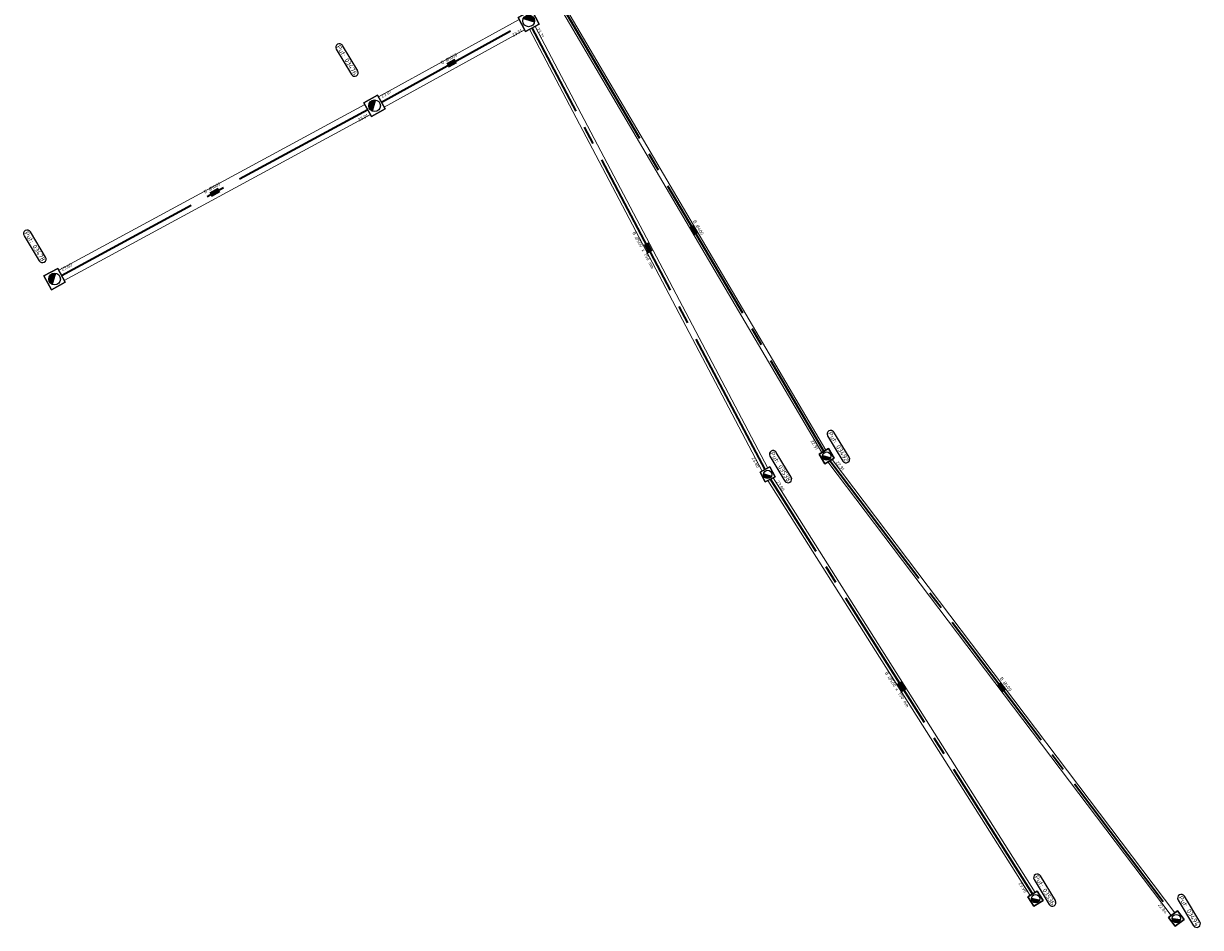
# Model space of a CAD drawing. Header units: metres. Extents: x 197490 to 198104, y 355255 to 355487.
# Tile 1 of 3: x 197490 to 197618, y 355255 to 355353. Entities that reach past the tile are written whole.
import ezdxf

# ---------------------------------------------------------------- set-up
doc = ezdxf.new("R2010")
doc.units = ezdxf.units.M
doc.linetypes.add('RI-GWA_BETON', pattern=[22, 16, -2, 2, -2])
for name, color, linetype, lineweight in [('B-OI-RI-GWA_RIOOLPUT-T25', 251, 'Continuous', 25), ('B-OI-RI-GWA_TRANSPORTLEIDING-T25', 251, 'Continuous', 25), ('N-OI-RI-GWA-S', 251, 'Continuous', 25), ('N-OI-RI-GWA_TRANSPORTLEIDING_BETON-G', 251, 'RI-GWA_BETON', 35)]:
    doc.layers.add(name, color=color, linetype=linetype, lineweight=lineweight)
doc.styles.add('NLCS-ISO', font='NLCS-ISO.ttf')
doc.styles.get("Standard").update_dxf_attribs({"font": 'arial.ttf'})
doc.dimstyles.new('NLCS_1-500', dxfattribs={"dimscale": 0.5, "dimtxt": 2.5, "dimasz": 2.5, "dimexe": 1.25, "dimexo": 0.625, "dimtad": 1, "dimtxsty": 'Standard', "dimblk": 'OBLIQUE', "dimcen": 0, "dimse1": 1, "dimse2": 1, "dimadec": 0, "dimazin": 0, "dimtfac": 1, "dimtmove": 0, "dimatfit": 3, "dimfxl": 1, "dimarcsym": 0})

# ---------------------------------------------------------------- blocks, each defined once
blk = doc.blocks.new('SRI-PUT_GWA')
blk.add_hatch(color=256).paths.add_polyline_path([(0.212, 0.212, 0.664858), (-0.3, 0.003), (-0.3, -0.003, 0.196534), (-0.212, -0.212)])
blk.add_lwpolyline([(-0.4, 0.4), (0.4, 0.4), (0.4, -0.4), (-0.4, -0.4)], close=True)
at = {"lineweight": -3}
blk.add_lwpolyline([(0.4, -0.4), (0.4, 0.4), (-0.4, 0.4), (-0.4, -0.4)], close=True, dxfattribs=at)
blk.add_circle((0, 0), 0.3, dxfattribs=at)
blk = doc.blocks.new('_Oblique')
at = {"color": 0, "linetype": 'ByBlock', "lineweight": -2}
blk.add_line((-0.5, -0.5), (0.5, 0.5), dxfattribs=at)

msp = doc.modelspace()

# ---------------------------------------------------------------- linework, layer by layer
at = {"layer": 'B-OI-RI-GWA_RIOOLPUT-T25', "linetype": 'Continuous', "lineweight": 25}
for p, q in [((197523.7, 355350.2, 24.29), (197525.35, 355347.46, 24.29)), ((197523.83, 355350.75, 24.29), (197523.83, 355350.75, 24.29)), ((197526.04, 355347.88, 24.29), (197524.38, 355350.62, 24.29)), ((197525.9, 355347.33, 24.29), (197525.9, 355347.33, 24.29)), ((197489.81, 355329.97, 24.88), (197491.46, 355327.23, 24.88)), ((197489.94, 355330.52, 24.88), (197489.94, 355330.52, 24.88)), ((197492.15, 355327.64, 24.88), (197490.49, 355330.38, 24.88)), ((197492.01, 355327.09, 24.88), (197492.01, 355327.1, 24.88)), ((197577.07, 355308.24, 23.52), (197578.72, 355305.5, 23.52)), ((197577.2, 355308.79, 23.52), (197577.2, 355308.79, 23.52)), ((197579.41, 355305.91, 23.52), (197577.75, 355308.65, 23.52)), ((197570.93, 355306.59, 24.78), (197570.93, 355306.59, 24.78)), ((197573.11, 355303.76, 24.78), (197571.48, 355306.45, 24.78)), ((197570.8, 355306.04, 24.78), (197572.42, 355303.34, 24.78)), ((197579.27, 355305.36, 23.52), (197579.27, 355305.36, 23.52)), ((197572.97, 355303.21, 24.78), (197572.97, 355303.21, 24.78)), ((197599.63, 355260.62, 24.88), (197599.63, 355260.62, 24.88)), ((197601.81, 355257.79, 24.88), (197600.18, 355260.48, 24.88)), ((197599.49, 355260.07, 24.88), (197601.12, 355257.37, 24.88)), ((197615.13, 355257.85, 23.45), (197616.81, 355255.07, 23.45)), ((197615.26, 355258.4, 23.45), (197615.26, 355258.4, 23.45)), ((197617.5, 355255.48, 23.45), (197615.81, 355258.27, 23.45)), ((197601.67, 355257.24, 24.88), (197601.67, 355257.24, 24.88)), ((197617.36, 355254.93, 23.45), (197617.36, 355254.93, 23.45))]:
    msp.add_line(p, q, dxfattribs=at)
for centre, start, end in [((197524.04, 355350.41, 24.29), 121.1527, 211.1527), ((197524.04, 355350.41, 24.29), 31.1527, 121.1527), ((197525.69, 355347.67, 24.29), 211.1527, 301.1527), ((197525.69, 355347.67, 24.29), 301.1527, 31.1527), ((197490.15, 355330.18, 24.88), 31.1527, 121.1527), ((197490.15, 355330.18, 24.88), 121.1527, 211.1527), ((197491.8, 355327.44, 24.88), 211.1527, 301.1527), ((197491.8, 355327.44, 24.88), 301.1527, 31.1527), ((197577.41, 355308.44, 23.52), 31.1527, 121.1527), ((197577.41, 355308.44, 23.52), 121.1527, 211.1527), ((197571.14, 355306.25, 24.78), 121.1527, 211.1527), ((197571.14, 355306.25, 24.78), 31.1527, 121.1527), ((197579.07, 355305.71, 23.52), 211.1527, 301.1527), ((197579.07, 355305.71, 23.52), 301.1527, 31.1527), ((197572.77, 355303.55, 24.78), 301.1527, 31.1527), ((197572.77, 355303.55, 24.78), 211.1527, 301.1527), ((197599.83, 355260.28, 24.88), 121.1527, 211.1527), ((197599.83, 355260.28, 24.88), 31.1527, 121.1527), ((197601.46, 355257.58, 24.88), 301.1527, 31.1527), ((197615.47, 355258.06, 23.45), 121.1527, 211.1527), ((197615.47, 355258.06, 23.45), 31.1527, 121.1527), ((197601.46, 355257.58, 24.88), 211.1527, 301.1527), ((197617.15, 355255.28, 23.45), 301.1527, 31.1527), ((197617.15, 355255.28, 23.45), 211.1527, 301.1527)]:
    msp.add_arc(centre, 0.4, start, end, dxfattribs=at)
at = {"layer": 'N-OI-RI-GWA_TRANSPORTLEIDING_BETON-G', "linetype": 'Continuous', "lineweight": 13}
for p, q in [((197548.32, 355354.23), (197576.44, 355306.43)), ((197548.76, 355354.49), (197576.88, 355306.69)), ((197528.31, 355345.03), (197543.56, 355353.43)), ((197528.92, 355343.93), (197544.14, 355352.32)), ((197569.97, 355304.42), (197544.7, 355352.38)), ((197570.56, 355304.73), (197545.29, 355352.69)), ((197493.57, 355326.21), (197526.82, 355344.21)), ((197494.17, 355325.11), (197527.42, 355343.12)), ((197577.1, 355305.43), (197614.37, 355256.16)), ((197577.55, 355305.69), (197614.78, 355256.47)), ((197599.61, 355258.68), (197571.16, 355303.69)), ((197599.05, 355258.33), (197570.57, 355303.38))]:
    msp.add_line(p, q, dxfattribs=at)
at = {"layer": 'N-OI-RI-GWA_TRANSPORTLEIDING_BETON-G', "linetype": 'RI-GWA_BETON', "lineweight": 35}
for points in [[(197548.54, 355354.36), (197576.66, 355306.56)], [(197528.61, 355344.48), (197543.85, 355352.87)], [(197570.27, 355304.58), (197544.99, 355352.53)], [(197493.87, 355325.66), (197527.12, 355343.67)], [(197577.32, 355305.56), (197614.57, 355256.31)], [(197599.33, 355258.51), (197570.87, 355303.54)]]:
    msp.add_lwpolyline(points, dxfattribs=at)

# ---------------------------------------------------------------- block references
at = {"layer": 'N-OI-RI-GWA-S', "linetype": 'Continuous', "lineweight": 13}
for p, xscale, yscale, zscale, rotation in [((197544.6, 355353.29, 24.79), 2.124911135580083, 2.124911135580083, 1.98, 297.7902332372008), ((197527.87, 355344.07, 24.29), 2.124911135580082, 2.124911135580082, 1.475000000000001, 28.85062035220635), ((197493.12, 355325.26, 24.88), 2.124911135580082, 2.124911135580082, 1.475000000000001, 28.43559730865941), ((197576.96, 355306.04, 23.52), 1.499937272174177, 1.499937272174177, 0.8049999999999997, 120.4611036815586), ((197570.55, 355304.05, 24.78), 1.499937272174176, 1.499937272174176, 1.18, 117.7902332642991), ((197599.65, 355258, 24.88), 1.499937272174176, 1.499937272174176, 1.18, 122.2943659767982), ((197614.93, 355255.84, 23.45), 1.499937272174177, 1.499937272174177, 0.8049999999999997, 127.1038161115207)]:
    msp.add_blockref('SRI-PUT_GWA', p, dxfattribs=dict(at, xscale=xscale, yscale=yscale, zscale=zscale, rotation=rotation))

# ---------------------------------------------------------------- texts
at = {"layer": 'B-OI-RI-GWA_RIOOLPUT-T25', "linetype": 'Continuous', "lineweight": 25, "char_height": 0.5, "attachment_point": 5, "rotation": 301.1527, "style": 'NLCS-ISO'}
for s, insert in [('Put: 03476', (197524.87, 355349.04, 24.29)), ('Put: 03478', (197490.98, 355328.81, 24.88)), ('Put: 03492', (197578.24, 355307.07, 23.52)), ('Put: 03538', (197571.95, 355304.9, 24.78)), ('Put: 03536', (197600.65, 355258.93, 24.88)), ('Put: 03494', (197616.31, 355256.67, 23.45))]:
    msp.add_mtext(s, dxfattribs=dict(at, insert=insert))
at = {"layer": 'B-OI-RI-GWA_TRANSPORTLEIDING-T25', "linetype": 'Continuous', "lineweight": 25, "char_height": 0.36, "style": 'NLCS-ISO'}
for s, insert, attachment_point, rotation in [('23.01', (197543.76, 355352.42), 3, 28.8506), ('23.71', (197545.44, 355352.43), 7, 297.7902), ('B %%c1000', (197536.04, 355349.03, 23.51), 8, 28.8506), ('23.01', (197528.71, 355344.93), 7, 28.8506), ('23.01', (197527.03, 355343.21), 3, 28.4356), ('B %%c1000', (197510.31, 355335.01, 23.8), 8, 28.4356), ('B %%c400', (197562.88, 355330.77, 23.16), 8, 300.4611), ('B {\\fArial Unicode MS|b0|i0|c0|p0;∅}500 x 750 mm', (197557.22, 355328.48, 24.13), 2, 297.7902), ('23.60', (197493.97, 355326.11), 7, 28.4356), ('22.91', (197576.08, 355306.85), 3, 300.4611), ('23.80', (197569.7, 355304.9), 3, 297.7902), ('22.91', (197577.93, 355305.33), 7, 307.1038), ('23.80', (197571.46, 355303.26), 7, 302.2944), ('B {\\fArial Unicode MS|b0|i0|c0|p0;∅}500 x 750 mm', (197584.76, 355280.81, 24.23), 2, 302.2944), ('B %%c400', (197596.27, 355281.18, 23.07), 8, 307.1038), ('23.90', (197598.74, 355258.79), 3, 302.2944), ('22.84', (197613.96, 355256.54), 3, 307.1038)]:
    msp.add_mtext(s, dxfattribs=dict(at, insert=insert, attachment_point=attachment_point, rotation=rotation))

# ---------------------------------------------------------------- leaders
at = {"layer": 'B-OI-RI-GWA_TRANSPORTLEIDING-T25', "linetype": 'Continuous', "lineweight": 25}
for points in [[(197536.67, 355348.92, 23.51), (197535.8, 355348.44, 23.51)], [(197510.94, 355334.9, 23.8), (197510.06, 355334.42, 23.8)], [(197562.79, 355330.14, 23.16), (197562.28, 355331, 23.16)], [(197557.34, 355329.11, 24.13), (197557.8, 355328.22, 24.13)], [(197584.83, 355281.45, 24.23), (197585.37, 355280.6, 24.23)], [(197596.25, 355280.54, 23.07), (197595.65, 355281.34, 23.07)]]:
    msp.add_leader(points, dimstyle='NLCS_1-500', override={"dimscale": 1, "dimasz": 0.4, "dimclrd": 252, "dimlwd": 65535}, dxfattribs=at)

doc.saveas('drawing.dxf')
